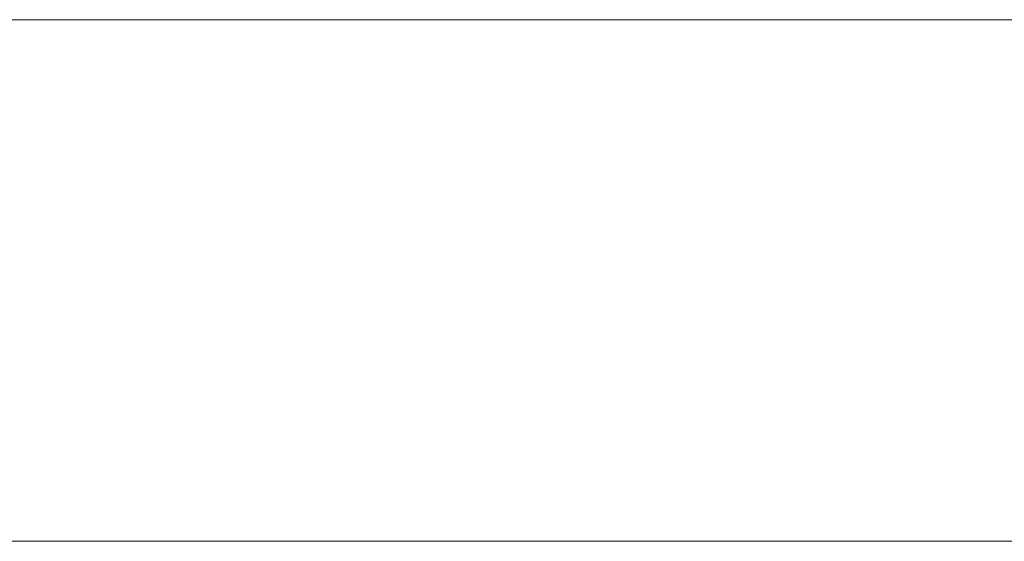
# Model space of a CAD drawing. Header units: millimetres. Extents: x -15489 to 15034, y -13406 to 13375.
# Tile 33 of 35: x -265 to 112, y -2390 to -2190. Entities that reach past the tile are written whole.
import ezdxf

# ---------------------------------------------------------------- set-up
doc = ezdxf.new("R2010")
doc.units = ezdxf.units.MM
doc.layers.add('A-WALL', color=113, linetype='Continuous', lineweight=9)

msp = doc.modelspace()

# ---------------------------------------------------------------- meshes
at = {"layer": 'A-WALL'}
mesh = msp.add_polyface(dxfattribs=at)
corners = [(-4087.87, -2190.12, 8000), (4312.13, -2190.12, 8000), (4312.13, -2190.12), (-4087.87, -2190.12)]
mesh.append_faces([[corners[k] for k in face] for face in [(0, 1, 2, 3)]])
mesh = msp.add_polyface(dxfattribs=at)
corners = [(-4087.87, -2390.12), (-4087.87, -2190.12), (4312.13, -2190.12), (4312.13, -2390.12)]
mesh.append_faces([[corners[k] for k in face] for face in [(0, 1, 2, 3)]])
mesh = msp.add_polyface(dxfattribs=at)
corners = [(4312.13, -2390.12, 8000), (4312.13, -2190.12, 8000), (-4087.87, -2190.12, 8000), (-4087.87, -2390.12, 8000)]
mesh.append_faces([[corners[k] for k in face] for face in [(0, 1, 2, 3)]])
mesh = msp.add_polyface(dxfattribs=at)
corners = [(4312.13, -2390.12), (4312.13, -2390.12, 8000), (-4087.87, -2390.12, 8000), (-4087.87, -2390.12)]
mesh.append_faces([[corners[k] for k in face] for face in [(0, 1, 2, 3)]])

doc.saveas('drawing.dxf')
